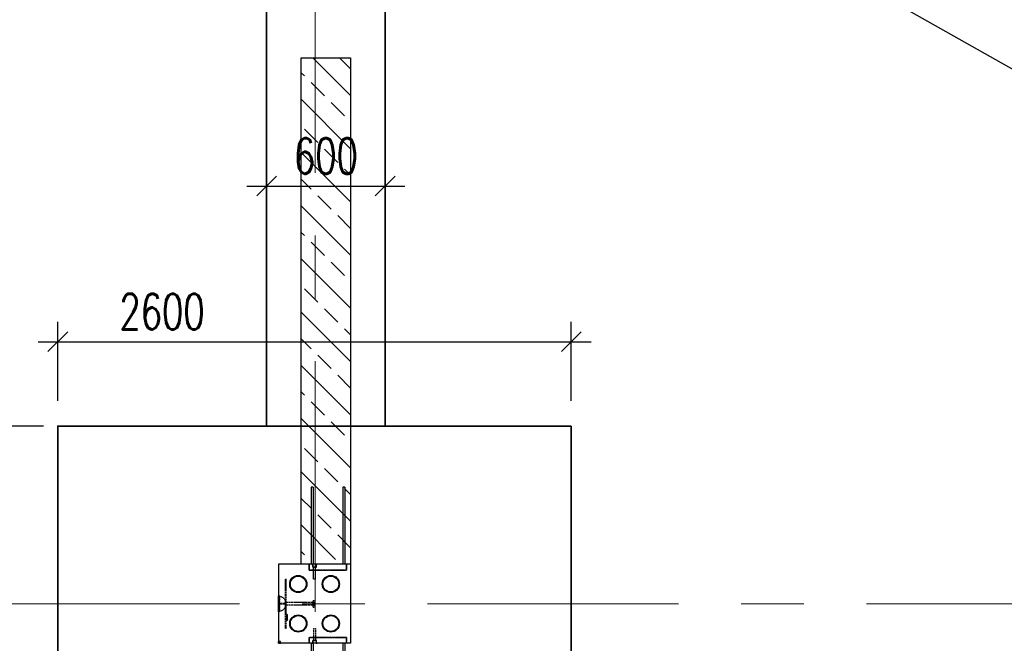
# Model space of a CAD drawing. Header units: millimetres. Extents: x 6071355 to 6728188, y -31956 to 56387.
# Tile 30 of 59: x 6083591 to 6088576, y 33683 to 36840. Entities that reach past the tile are written whole.
import ezdxf

# ---------------------------------------------------------------- set-up
doc = ezdxf.new("R2010")
doc.units = ezdxf.units.MM
doc.header["$MEASUREMENT"] = 0
doc.linetypes.add('DXK_LINE_DOT2', pattern=[3.9198, 1.9599, -1.9599])
doc.linetypes.add('Grid Line', pattern=[2222.5, 1270, -317.5, 317.5, -317.5])
doc.layers.add('A_wymiary', color=7, linetype='Continuous', lineweight=15, true_color=0x848484)
doc.layers.add('BZ_MUR_FUND', color=8, linetype='Continuous')
doc.layers.add('ELEMENTY', color=7, linetype='Continuous')
doc.layers.add('M_ŁAWY', color=3, linetype='Continuous', lineweight=35)
doc.layers.add('Standard 1350-A_01-RZUT PARTERU LUSTRO2_28_Nowe_MODO_A1_osie-1_Nr_pióra__7_Nr_pióra__7_Nr_pióra__7', color=7, linetype='Continuous', lineweight=18)
doc.styles.add('wymiar', font='romans.shx', dxfattribs={"width": 0.7})
doc.dimstyles.new('AB_100mm', dxfattribs={"dimscale": 100, "dimtxt": 1.8, "dimasz": 1, "dimexe": 1, "dimexo": 0, "dimtad": 1, "dimrnd": 1, "dimtxsty": 'wymiar', "dimblk": 'OBLIQUE', "dimcen": 2.5, "dimdle": 1, "dimclrd": 4, "dimclre": 4, "dimclrt": 3, "dimadec": 0, "dimazin": 0, "dimtfac": 1, "dimtix": 1, "dimtmove": 2, "dimatfit": 3, "dimfxl": 3, "dimfxlon": 1, "dimarcsym": 0})

# ---------------------------------------------------------------- blocks, each defined once
blk = doc.blocks.new('Part-86624973-182108 - 1482')
at = {"layer": 'ELEMENTY', "color": 2, "linetype": 'Continuous'}
for p, q in [((22370.1, 37355), (22370.1, 37720)), ((22370.1, 37720), (22770.1, 37720)), ((22770.1, 37355), (22770.1, 37720)), ((22370.1, 37355), (22770.1, 37355))]:
    blk.add_line(p, q, dxfattribs=at)
blk = doc.blocks.new('Part-86624973-182109 - 1482')
at = {"layer": 'ELEMENTY', "color": 1, "linetype": 'DXK_LINE_DOT2'}
for p, q in [((22770.1, 37720), (22760.1, 37720)), ((22760.1, 37720), (22760.1, 37710)), ((22770.1, 37710), (22760.1, 37710)), ((22770.1, 37720), (22770.1, 37710))]:
    blk.add_line(p, q, dxfattribs=at)
blk = doc.blocks.new('Part-86624973-182117 - 1482')
at = {"layer": 'ELEMENTY', "color": 2, "linetype": 'Continuous'}
for radius, start, end in [(43.5, 22.5, 202.5), (40, 337.5, 157.5), (43.5, 202.5, 22.5), (40, 157.5, 337.5)]:
    blk.add_arc((22670.1, 37620), radius, start, end, dxfattribs=at)
blk = doc.blocks.new('Part-86624973-182132 - 1482')
at = {"layer": 'ELEMENTY', "color": 2, "linetype": 'Continuous'}
for p, q in [((22370.1, 37545.8), (22370.1, 37550.8)), ((22370.1, 37550.8), (22371.1, 37550.8)), ((22384.1, 37545.8), (22370.1, 37545.8)), ((22371.1, 37550.8), (22371.1, 37546.8)), ((22371.1, 37546.8), (22385.1, 37546.8)), ((22384.1, 37529.3), (22384.1, 37545.8)), ((22385.1, 37546.8), (22385.1, 37528.3)), ((22370.1, 37524.3), (22370.1, 37529.3)), ((22370.1, 37529.3), (22384.1, 37529.3)), ((22371.1, 37524.3), (22370.1, 37524.3)), ((22385.1, 37528.3), (22371.1, 37528.3)), ((22371.1, 37524.3), (22371.1, 37528.3))]:
    blk.add_line(p, q, dxfattribs=at)
blk = doc.blocks.new('Part-86624973-182126 - 1482')
at = {"layer": 'ELEMENTY', "color": 1, "linetype": 'DXK_LINE_DOT2'}
for p, q in [((22400.1, 37565), (22370.1, 37565)), ((22370.1, 37565), (22370.1, 37564)), ((22370.1, 37564), (22399.1, 37564)), ((22399.1, 37564), (22399.1, 37376)), ((22400.1, 37375), (22400.1, 37565)), ((22399.1, 37376), (22370.1, 37376)), ((22370.1, 37376), (22370.1, 37375)), ((22370.1, 37375), (22400.1, 37375))]:
    blk.add_line(p, q, dxfattribs=at)
blk = doc.blocks.new('Part-86624973-182134 - 1482')
at = {"layer": 'ELEMENTY', "color": 1, "linetype": 'DXK_LINE_DOT2'}
for p, q in [((22445.1, 37543), (22385.1, 37543)), ((22385.1, 37532), (22385.1, 37543)), ((22445.1, 37532), (22445.1, 37543)), ((22445.1, 37532), (22385.1, 37532))]:
    blk.add_line(p, q, dxfattribs=at)
blk = doc.blocks.new('Part-86624973-182116 - 1482')
at = {"layer": 'ELEMENTY', "color": 2, "linetype": 'Continuous'}
for radius, start, end in [(43.5, 22.5, 202.5), (40, 337.5, 157.5), (43.5, 202.5, 22.5), (40, 157.5, 337.5)]:
    blk.add_arc((22470.1, 37455), radius, start, end, dxfattribs=at)
blk = doc.blocks.new('Part-86624973-182121 - 1482')
at = {"layer": 'ELEMENTY', "color": 1, "linetype": 'DXK_LINE_DOT2'}
for p, q in [((22568.1, 37685), (22568.1, 37715)), ((22568.1, 37715), (22572.1, 37715)), ((22572.1, 37685), (22572.1, 37715)), ((22568.1, 37685), (22572.1, 37685))]:
    blk.add_line(p, q, dxfattribs=at)
blk = doc.blocks.new('Part-86624973-182130 - 1482')
at = {"layer": 'ELEMENTY', "color": 1, "linetype": 'DXK_LINE_DOT2'}
for p, q in [((22695.1, 37543), (22695.1, 37532)), ((22695.1, 37543), (22755.1, 37543)), ((22755.1, 37543), (22755.1, 37532)), ((22695.1, 37532), (22755.1, 37532))]:
    blk.add_line(p, q, dxfattribs=at)
blk = doc.blocks.new('Part-86624973-182122 - 1482')
at = {"layer": 'ELEMENTY', "color": 1, "linetype": 'DXK_LINE_DOT2'}
for p, q in [((22695.1, 37685), (22445.1, 37685)), ((22445.1, 37681), (22445.1, 37685)), ((22695.1, 37681), (22445.1, 37681)), ((22695.1, 37681), (22695.1, 37685))]:
    blk.add_line(p, q, dxfattribs=at)
blk = doc.blocks.new('Part-86624973-182118 - 1482')
at = {"layer": 'ELEMENTY', "color": 2, "linetype": 'Continuous'}
for radius, start, end in [(43.5, 22.5, 202.5), (40, 337.5, 157.5), (43.5, 202.5, 22.5), (40, 157.5, 337.5)]:
    blk.add_arc((22470.1, 37620), radius, start, end, dxfattribs=at)
blk = doc.blocks.new('Part-86624973-182135 - 1482')
at = {"layer": 'ELEMENTY', "color": 1, "linetype": 'DXK_LINE_DOT2'}
for p, q in [((22445.1, 37543), (22385.1, 37543)), ((22385.1, 37532), (22385.1, 37543)), ((22445.1, 37532), (22445.1, 37543)), ((22445.1, 37532), (22385.1, 37532))]:
    blk.add_line(p, q, dxfattribs=at)
blk = doc.blocks.new('Part-86624973-182133 - 1482')
at = {"layer": 'ELEMENTY', "color": 1, "linetype": 'DXK_LINE_DOT2'}
for p, q in [((22445.1, 37543), (22385.1, 37543)), ((22385.1, 37532), (22385.1, 37543)), ((22445.1, 37532), (22445.1, 37543)), ((22445.1, 37532), (22385.1, 37532))]:
    blk.add_line(p, q, dxfattribs=at)
blk = doc.blocks.new('Part-86624973-182115 - 1482')
at = {"layer": 'ELEMENTY', "color": 2, "linetype": 'Continuous'}
for radius, start, end in [(43.5, 22.5, 202.5), (40, 337.5, 157.5), (43.5, 202.5, 22.5), (40, 157.5, 337.5)]:
    blk.add_arc((22670.1, 37455), radius, start, end, dxfattribs=at)
blk = doc.blocks.new('Part-86624973-182119 - 1482')
at = {"layer": 'ELEMENTY', "color": 1, "linetype": 'DXK_LINE_DOT2'}
for p, q in [((22532.9, 37712.4), (22532.1, 37720)), ((22608.1, 37720), (22532.1, 37720)), ((22535.3, 37704.8), (22532.9, 37712.4)), ((22534.7, 37712.4), (22534, 37720)), ((22539.7, 37697.2), (22535.3, 37704.8)), ((22540, 37712.4), (22539.4, 37720)), ((22547.3, 37689.6), (22539.7, 37697.2)), ((22547.3, 37689.6), (22553.6, 37685.8)), ((22548.3, 37712.4), (22547.8, 37720)), ((22558.6, 37712.4), (22558.4, 37720)), ((22570.1, 37712.4), (22570.1, 37720)), ((22581.7, 37712.4), (22581.9, 37720)), ((22586.7, 37685.8), (22592.9, 37689.6)), ((22592, 37712.4), (22592.5, 37720)), ((22592.9, 37689.6), (22600.5, 37697.2)), ((22600.3, 37712.4), (22600.9, 37720)), ((22600.5, 37697.2), (22605, 37704.8)), ((22605, 37704.8), (22607.4, 37712.4)), ((22605.6, 37712.4), (22606.3, 37720)), ((22607.4, 37712.4), (22608.1, 37720)), ((22553.6, 37685.8), (22559.5, 37683.5)), ((22559.5, 37683.5), (22563.1, 37682.9)), ((22563.1, 37545), (22563.1, 37682.9)), ((22577.1, 37682.9), (22580.8, 37683.5)), ((22577.1, 37545), (22577.1, 37682.9)), ((22580.8, 37683.5), (22586.7, 37685.8)), ((22587.6, 37545), (22552.6, 37545)), ((22552.6, 37545), (22552.6, 37539)), ((22586.6, 37539), (22552.6, 37539)), ((22587.4, 37539), (22586.6, 37539)), ((22587.6, 37539), (22587.4, 37539)), ((22587.6, 37545), (22587.6, 37539))]:
    blk.add_line(p, q, dxfattribs=at)
blk = doc.blocks.new('Part-86624973-182120 - 1482')
at = {"layer": 'ELEMENTY', "color": 1, "linetype": 'DXK_LINE_DOT2'}
for p, q in [((22610.1, 37720), (22530.1, 37720)), ((22530.1, 37715), (22530.1, 37720)), ((22610.1, 37715), (22530.1, 37715)), ((22610.1, 37715), (22610.1, 37720))]:
    blk.add_line(p, q, dxfattribs=at)
blk = doc.blocks.new('Part-86624973-182123 - 1482')
at = {"layer": 'ELEMENTY', "color": 2, "linetype": 'Continuous'}
for p, q in [((22625.1, 37676), (22625.1, 37680)), ((22625.1, 37680), (22655.1, 37680)), ((22625.1, 37676), (22655.1, 37676)), ((22655.1, 37676), (22655.1, 37680))]:
    blk.add_line(p, q, dxfattribs=at)
blk = doc.blocks.new('Part-86624973-182124 - 1482')
at = {"layer": 'ELEMENTY', "color": 1, "linetype": 'DXK_LINE_DOT2'}
for p, q in [((22740.1, 37565), (22740.1, 37375)), ((22770.1, 37565), (22740.1, 37565)), ((22741.1, 37376), (22741.1, 37564)), ((22741.1, 37564), (22770.1, 37564)), ((22770.1, 37564), (22770.1, 37565)), ((22740.1, 37375), (22770.1, 37375)), ((22770.1, 37376), (22741.1, 37376)), ((22770.1, 37375), (22770.1, 37376))]:
    blk.add_line(p, q, dxfattribs=at)
blk = doc.blocks.new('ReinforcementGroup-86624973-182125 - 1482')
at = {"layer": 'ELEMENTY', "color": 1, "linetype": 'Continuous'}
for p, q in [((22770.1, 37555), (23160.1, 37555)), ((22770.1, 37555), (23160.1, 37555)), ((22770.1, 37555), (23160.1, 37555)), ((22770.1, 37555), (23160.1, 37555)), ((22770.1, 37555), (23160.1, 37555)), ((22770.1, 37545), (23160.1, 37545)), ((22770.1, 37545), (23160.1, 37545)), ((22770.1, 37545), (23160.1, 37545)), ((22770.1, 37545), (23160.1, 37545)), ((22770.1, 37545), (23160.1, 37545)), ((23160.1, 37545), (23160.1, 37555)), ((23160.1, 37545), (23160.1, 37555)), ((23160.1, 37545), (23160.1, 37555)), ((23160.1, 37545), (23160.1, 37555)), ((23160.1, 37545), (23160.1, 37555)), ((22770.1, 37395), (23160.1, 37395)), ((22770.1, 37395), (23160.1, 37395)), ((22770.1, 37395), (23160.1, 37395)), ((22770.1, 37395), (23160.1, 37395)), ((22770.1, 37395), (23160.1, 37395)), ((23160.1, 37385), (23160.1, 37395)), ((23160.1, 37385), (23160.1, 37395)), ((23160.1, 37385), (23160.1, 37395)), ((23160.1, 37385), (23160.1, 37395)), ((23160.1, 37385), (23160.1, 37395)), ((22770.1, 37385), (23160.1, 37385)), ((22770.1, 37385), (23160.1, 37385)), ((22770.1, 37385), (23160.1, 37385)), ((22770.1, 37385), (23160.1, 37385)), ((22770.1, 37385), (23160.1, 37385))]:
    blk.add_line(p, q, dxfattribs=at)
blk = doc.blocks.new('ReinforcementGroup-86624973-182127 - 1482')
at = {"layer": 'ELEMENTY', "color": 1, "linetype": 'Continuous'}
for p, q in [((21980.1, 37545), (21980.1, 37555)), ((21980.1, 37555), (22370.1, 37555)), ((21980.1, 37545), (21980.1, 37555)), ((21980.1, 37555), (22370.1, 37555)), ((21980.1, 37545), (21980.1, 37555)), ((21980.1, 37555), (22370.1, 37555)), ((21980.1, 37545), (21980.1, 37555)), ((21980.1, 37555), (22370.1, 37555)), ((21980.1, 37545), (21980.1, 37555)), ((21980.1, 37555), (22370.1, 37555)), ((21980.1, 37545), (22370.1, 37545)), ((21980.1, 37545), (22370.1, 37545)), ((21980.1, 37545), (22370.1, 37545)), ((21980.1, 37545), (22370.1, 37545)), ((21980.1, 37545), (22370.1, 37545)), ((21980.1, 37385), (21980.1, 37395)), ((21980.1, 37395), (22370.1, 37395)), ((21980.1, 37385), (21980.1, 37395)), ((21980.1, 37395), (22370.1, 37395)), ((21980.1, 37385), (21980.1, 37395)), ((21980.1, 37395), (22370.1, 37395)), ((21980.1, 37385), (21980.1, 37395)), ((21980.1, 37395), (22370.1, 37395)), ((21980.1, 37385), (21980.1, 37395)), ((21980.1, 37395), (22370.1, 37395)), ((21980.1, 37385), (22370.1, 37385)), ((21980.1, 37385), (22370.1, 37385)), ((21980.1, 37385), (22370.1, 37385)), ((21980.1, 37385), (22370.1, 37385)), ((21980.1, 37385), (22370.1, 37385))]:
    blk.add_line(p, q, dxfattribs=at)
blk = doc.blocks.new('Part-86624973-182128 - 1482')
at = {"layer": 'ELEMENTY', "color": 2, "linetype": 'Continuous'}
for p, q in [((22755.1, 37528.3), (22755.1, 37546.8)), ((22755.1, 37546.8), (22769.1, 37546.8)), ((22770.1, 37545.8), (22756.1, 37545.8)), ((22756.1, 37545.8), (22756.1, 37529.3)), ((22770.1, 37550.8), (22769.1, 37550.8)), ((22769.1, 37550.8), (22769.1, 37546.8)), ((22770.1, 37550.8), (22770.1, 37545.8)), ((22769.1, 37528.3), (22755.1, 37528.3)), ((22756.1, 37529.3), (22770.1, 37529.3)), ((22769.1, 37524.3), (22769.1, 37528.3)), ((22770.1, 37524.3), (22769.1, 37524.3)), ((22770.1, 37529.3), (22770.1, 37524.3))]:
    blk.add_line(p, q, dxfattribs=at)
blk = doc.blocks.new('Part-86624973-182129 - 1482')
at = {"layer": 'ELEMENTY', "color": 1, "linetype": 'DXK_LINE_DOT2'}
for p, q in [((22695.1, 37543), (22695.1, 37532)), ((22695.1, 37543), (22755.1, 37543)), ((22755.1, 37543), (22755.1, 37532)), ((22695.1, 37532), (22755.1, 37532))]:
    blk.add_line(p, q, dxfattribs=at)
blk = doc.blocks.new('Part-86624973-182131 - 1482')
at = {"layer": 'ELEMENTY', "color": 1, "linetype": 'DXK_LINE_DOT2'}
for p, q in [((22695.1, 37543), (22695.1, 37532)), ((22695.1, 37543), (22755.1, 37543)), ((22755.1, 37543), (22755.1, 37532)), ((22695.1, 37532), (22755.1, 37532))]:
    blk.add_line(p, q, dxfattribs=at)
blk = doc.blocks.new('_Oblique')
at = {"color": 0, "linetype": 'ByBlock', "lineweight": -2}
blk.add_line((-0.5, -0.5), (0.5, 0.5), dxfattribs=at)
blk = doc.blocks.new('*D12715')
at = {"layer": 'A_wymiary', "color": 4, "lineweight": -2}
for p, q in [((6082849, 39782.8), (6082849, 33782.8)), ((6083149, 39682.8), (6082749, 39682.8)), ((6083149, 33882.8), (6082749, 33882.8))]:
    blk.add_line(p, q, dxfattribs=at)
at = {"layer": 'Defpoints', "color": 0}
for p in [(6083783.9, 39682.8), (6082849, 33882.8), (6083783.9, 33882.8)]:
    blk.add_point(p, dxfattribs=at)
at = {"layer": 'A_wymiary', "color": 4, "lineweight": -2, "xscale": 100, "yscale": 100, "zscale": 100}
for p, rotation in [((6082849, 39682.8), 90), ((6082849, 33882.8), 270)]:
    blk.add_blockref('_Oblique', p, dxfattribs=dict(at, rotation=rotation))
at = {"layer": 'A_wymiary', "color": 3, "insert": (6082696.5, 36782.8), "char_height": 180, "attachment_point": 5, "rotation": 90, "style": 'wymiar'}
blk.add_mtext('5800', dxfattribs=at)
blk = doc.blocks.new('*D12716')
at = {"layer": 'A_wymiary', "color": 4, "lineweight": -2}
for p, q in [((6082849, 33982.8), (6082849, 27982.8)), ((6083149, 33882.8), (6082749, 33882.8)), ((6083149, 28082.8), (6082749, 28082.8))]:
    blk.add_line(p, q, dxfattribs=at)
at = {"layer": 'Defpoints', "color": 0}
for p in [(6083783.9, 33882.8), (6082849, 28082.8), (6083783.9, 28082.8)]:
    blk.add_point(p, dxfattribs=at)
at = {"layer": 'A_wymiary', "color": 4, "lineweight": -2, "xscale": 100, "yscale": 100, "zscale": 100}
for p, rotation in [((6082849, 33882.8), 90), ((6082849, 28082.8), 270)]:
    blk.add_blockref('_Oblique', p, dxfattribs=dict(at, rotation=rotation))
at = {"layer": 'A_wymiary', "color": 3, "insert": (6082696.5, 30982.8), "char_height": 180, "attachment_point": 5, "rotation": 90, "style": 'wymiar'}
blk.add_mtext('5800', dxfattribs=at)
blk = doc.blocks.new('*D12764')
at = {"layer": 'A_wymiary', "color": 4, "lineweight": -2}
for p, q in [((6081761.2, -27543.7), (6081761.2, 51867.8)), ((6082061.2, 51767.8), (6081661.2, 51767.8)), ((6082061.2, -27443.7), (6081661.2, -27443.7))]:
    blk.add_line(p, q, dxfattribs=at)
at = {"layer": 'Defpoints', "color": 0}
for p in [(6081761.2, 51767.8), (6084033.9, 51767.8), (6084841.4, -27443.7)]:
    blk.add_point(p, dxfattribs=at)
at = {"layer": 'A_wymiary', "color": 4, "lineweight": -2, "xscale": 100, "yscale": 100, "zscale": 100}
for p, rotation in [((6081761.2, 51767.8), 90), ((6081761.2, -27443.7), 270)]:
    blk.add_blockref('_Oblique', p, dxfattribs=dict(at, rotation=rotation))
at = {"layer": 'A_wymiary', "color": 3, "insert": (6081608.7, 12162), "char_height": 180, "attachment_point": 5, "rotation": 90, "style": 'wymiar'}
blk.add_mtext('79212', dxfattribs=at)
blk = doc.blocks.new('*D12787')
at = {"layer": 'A_wymiary', "color": 4, "lineweight": -2}
for p, q in [((6083411.7, 32882.8), (6083411.7, 34882.8)), ((6083711.7, 34782.8), (6083311.7, 34782.8)), ((6083711.7, 32982.8), (6083311.7, 32982.8))]:
    blk.add_line(p, q, dxfattribs=at)
at = {"layer": 'Defpoints', "color": 0}
for p in [(6083411.7, 34782.8), (6083783.9, 34782.8), (6083783.9, 32982.8)]:
    blk.add_point(p, dxfattribs=at)
at = {"layer": 'A_wymiary', "color": 4, "lineweight": -2, "xscale": 100, "yscale": 100, "zscale": 100}
for p, rotation in [((6083411.7, 34782.8), 90), ((6083411.7, 32982.8), 270)]:
    blk.add_blockref('_Oblique', p, dxfattribs=dict(at, rotation=rotation))
at = {"layer": 'A_wymiary', "color": 3, "insert": (6083259.2, 33882.8), "char_height": 180, "attachment_point": 5, "rotation": 90, "style": 'wymiar'}
blk.add_mtext('1800', dxfattribs=at)
blk = doc.blocks.new('*D12788')
at = {"layer": 'A_wymiary', "color": 4, "lineweight": -2}
for p, q in [((6083783.9, 34909.9), (6083783.9, 35309.9)), ((6086383.9, 34909.9), (6086383.9, 35309.9)), ((6083683.9, 35209.9), (6086483.9, 35209.9))]:
    blk.add_line(p, q, dxfattribs=at)
at = {"layer": 'Defpoints', "color": 0}
for p in [(6086383.9, 35209.9), (6083783.9, 34782.8), (6086383.9, 34782.8)]:
    blk.add_point(p, dxfattribs=at)
at = {"layer": 'A_wymiary', "color": 4, "lineweight": -2, "xscale": 100, "yscale": 100, "zscale": 100, "rotation": 180}
blk.add_blockref('_Oblique', (6083783.9, 35209.9), dxfattribs=at)
at = {"layer": 'A_wymiary', "color": 4, "lineweight": -2, "xscale": 100, "yscale": 100, "zscale": 100}
blk.add_blockref('_Oblique', (6086383.9, 35209.9), dxfattribs=at)
at = {"layer": 'A_wymiary', "color": 3, "insert": (6084311.7, 35362.4), "char_height": 180, "attachment_point": 5, "style": 'wymiar'}
blk.add_mtext('2600', dxfattribs=at)
blk = doc.blocks.new('*D12791')
at = {"layer": 'A_wymiary', "color": 4, "lineweight": -2}
for p, q in [((6084841.4, 35786.9), (6084841.4, 36097.9)), ((6085441.4, 35758), (6085441.4, 36097.9)), ((6084741.4, 35997.9), (6085541.4, 35997.9))]:
    blk.add_line(p, q, dxfattribs=at)
at = {"layer": 'Defpoints', "color": 0}
for p in [(6085441.4, 35997.9), (6084841.4, 35786.9), (6085441.4, 35758)]:
    blk.add_point(p, dxfattribs=at)
at = {"layer": 'A_wymiary', "color": 4, "lineweight": -2, "xscale": 100, "yscale": 100, "zscale": 100, "rotation": 180}
blk.add_blockref('_Oblique', (6084841.4, 35997.9), dxfattribs=at)
at = {"layer": 'A_wymiary', "color": 4, "lineweight": -2, "xscale": 100, "yscale": 100, "zscale": 100}
blk.add_blockref('_Oblique', (6085441.4, 35997.9), dxfattribs=at)
at = {"layer": 'A_wymiary', "color": 3, "insert": (6085141.4, 36150.4), "char_height": 180, "attachment_point": 5, "style": 'wymiar'}
blk.add_mtext('600', dxfattribs=at)
blk = doc.blocks.new('*D12880')
at = {"layer": 'A_wymiary', "color": 4, "lineweight": -2}
for p, q in [((6085894.2, 38474.9), (6085697.3, 38126.8)), ((6085659.5, 38263), (6104161.6, 27798.6)), ((6104222.2, 28109), (6104025.3, 27760.8))]:
    blk.add_line(p, q, dxfattribs=at)
at = {"layer": 'Defpoints', "color": 0}
for p in [(6086068.3, 38782.8), (6104396.4, 28416.9), (6104074.6, 27847.9)]:
    blk.add_point(p, dxfattribs=at)
at = {"layer": 'A_wymiary', "color": 4, "lineweight": -2, "xscale": 100, "yscale": 100, "zscale": 100}
for p, rotation in [((6085746.5, 38213.8), 150.5084647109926), ((6104074.6, 27847.9), 330.5084647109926)]:
    blk.add_blockref('_Oblique', p, dxfattribs=dict(at, rotation=rotation))
at = {"layer": 'A_wymiary', "color": 3, "insert": (6094985.6, 33163.6), "char_height": 180, "attachment_point": 5, "rotation": 330.5085, "style": 'wymiar'}
blk.add_mtext('21056', dxfattribs=at)

msp = doc.modelspace()

# ---------------------------------------------------------------- hatches: boundary and pattern name
at = {"layer": 'BZ_MUR_FUND', "transparency": 33554687}
h = msp.add_hatch(dxfattribs=at)
h.set_pattern_fill('ANSI33', color=256, scale=30, angle=270, style=0)
h.set_pattern_definition([(315, (6183804.4, 31133.36), (134.70384, 134.70384), []), (315, (6183804.4, 30998.66), (134.70384, 134.70384), [95.25, -47.625])])
h.paths.add_polyline_path([(6085016.364, 36647.805), (6085266.364, 36647.805), (6085266.364, 34107.805), (6085016.364, 34107.805)])

# ---------------------------------------------------------------- linework, layer by layer
msp.add_lwpolyline([(6085266.366, 36647.805), (6085266.364, 34082.805), (6085016.364, 34082.805), (6085016.364, 36647.805)], close=True, dxfattribs=at)
at = {"layer": 'M_ŁAWY', "color": 4}
for p, q in [((6084841.357, 34782.805), (6084841.357, 38782.805)), ((6085441.364, 34782.805), (6085441.364, 38782.805))]:
    msp.add_line(p, q, dxfattribs=at)
msp.add_lwpolyline([(6086383.864, 34782.805), (6083783.864, 34782.805), (6083783.864, 32982.805), (6086383.864, 32982.805), (6086383.864, 34782.805)], dxfattribs=at)
at = {"layer": 'Standard 1350-A_01-RZUT PARTERU LUSTRO2_28_Nowe_MODO_A1_osie-1_Nr_pióra__7_Nr_pióra__7_Nr_pióra__7', "color": 7, "linetype": 'Grid Line', "lineweight": 18}
for p, q in [((6085086.364, 55114.428), (6085086.364, -31556.201)), ((6124708.5, 33882.834), (6079489.176, 33882.834))]:
    msp.add_line(p, q, dxfattribs=at)

# ---------------------------------------------------------------- block references
at = {"xscale": -1, "rotation": 89.99999999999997}
for name in ['ReinforcementGroup-86624973-182127 - 1482', 'Part-86624973-182108 - 1482', 'Part-86624973-182126 - 1482', 'Part-86624973-182132 - 1482', 'Part-86624973-182134 - 1482', 'Part-86624973-182135 - 1482', 'Part-86624973-182133 - 1482', 'Part-86624973-182122 - 1482', 'Part-86624973-182118 - 1482', 'Part-86624973-182116 - 1482', 'Part-86624973-182120 - 1482', 'Part-86624973-182119 - 1482', 'Part-86624973-182121 - 1482', 'Part-86624973-182123 - 1482', 'Part-86624973-182117 - 1482', 'Part-86624973-182115 - 1482', 'Part-86624973-182130 - 1482', 'Part-86624973-182129 - 1482', 'Part-86624973-182131 - 1482', 'Part-86624973-182124 - 1482', 'Part-86624973-182109 - 1482', 'ReinforcementGroup-86624973-182125 - 1482', 'Part-86624973-182128 - 1482']:
    msp.add_blockref(name, (6122621.38, 56452.981), dxfattribs=at)

# ---------------------------------------------------------------- dimensions: what is measured, and where the dimension line sits
at = {"layer": 'A_wymiary'}
dim = msp.add_linear_dim(base=(6081761.199, 51767.834), p1=(6084841.357, -27443.748), p2=(6084033.942, 51767.834), angle=90, dimstyle='AB_100mm', override={"dimpost": '', "dimtxsty": 'wymiar'}, dxfattribs=at)
dim.commit()
dim.dimension.update_dxf_attribs({"geometry": '*D12764', "text_midpoint": (6081608.699, 12162.043)})
for base, p1, p2, picture, middle in [((6082848.957, 33882.834), (6083783.866, 39682.834), (6083783.866, 33882.834), '*D12715', (6082696.457, 36782.834)), ((6083411.672, 34782.805), (6083783.864, 32982.805), (6083783.864, 34782.805), '*D12787', (6083259.172, 33882.805)), ((6082848.957, 28082.834), (6083783.866, 33882.834), (6083783.866, 28082.834), '*D12716', (6082696.457, 30982.834))]:
    dim = msp.add_linear_dim(base=base, p1=p1, p2=p2, angle=90, dimstyle='AB_100mm', dxfattribs=at)
    dim.commit()
    dim.dimension.update_dxf_attribs({"geometry": picture, "text_midpoint": middle})
dim = msp.add_aligned_dim(p1=(6086068.317, 38782.805), p2=(6104396.364, 28416.869), distance=-653.695, dimstyle='AB_100mm', dxfattribs=at)
dim.commit()
dim.dimension.update_dxf_attribs({"geometry": '*D12880', "text_midpoint": (6094985.605, 33163.583)})
dim = msp.add_linear_dim(base=(6085441.364, 35997.855), p1=(6084841.357, 35786.918), p2=(6085441.364, 35757.966), dimstyle='AB_100mm', dxfattribs=at)
dim.commit()
dim.dimension.update_dxf_attribs({"geometry": '*D12791', "text_midpoint": (6085141.361, 36150.355)})
dim = msp.add_linear_dim(base=(6086383.864, 35209.917), p1=(6083783.864, 34782.805), p2=(6086383.864, 34782.805), dimstyle='AB_100mm', dxfattribs=at)
dim.commit()
dim.dimension.update_dxf_attribs({"geometry": '*D12788', "text_midpoint": (6084311.671, 35362.417), "dimtype": 160})

doc.saveas('drawing.dxf')
